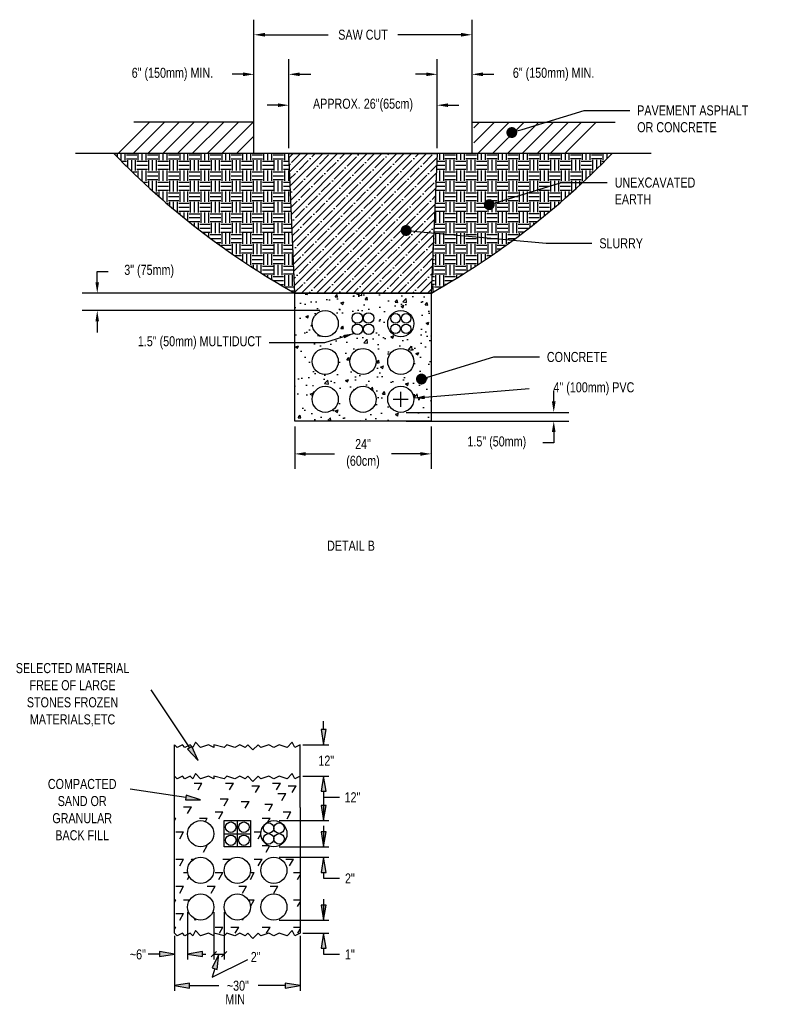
# Model space of a CAD drawing. Header units: inches. Extents: x -111 to 3768, y 2680 to 2775.
# Tile 3 of 25: x -101 to -92, y 2750 to 2762. Entities that reach past the tile are written whole.
import ezdxf
from ezdxf import colors
from ezdxf.entities.mleader import LeaderData, LeaderLine
from ezdxf.enums import TextEntityAlignment as Align
from ezdxf.math import Vec2, Vec3

# ---------------------------------------------------------------- set-up
doc = ezdxf.new("R2010")
doc.units = ezdxf.units.IN
doc.header["$LTSCALE"] = 0.5
doc.header["$MEASUREMENT"] = 0
doc.layers.add('Dimension', color=7, linetype='Continuous')
doc.styles.add('120', font='FSIMPLEX.SHX', dxfattribs={"width": 0.8, "height": 12})
doc.styles.add('SIMPLEX', font='fsimplex.shx')
doc.styles.get("Standard").update_dxf_attribs({"font": 'fsimplex.shx', "width": 0.8})
doc.dimstyles.get("Standard").update_dxf_attribs({"dimscale": 0, "dimtxt": 0.12, "dimasz": 0.13, "dimexe": 0.18, "dimexo": 0.0625, "dimgap": 0.09, "dimtad": 0, "dimtih": 1, "dimtoh": 1, "dimdec": 0, "dimzin": 0, "dimdsep": 46, "dimlunit": 4, "dimtxsty": 'Standard', "dimcen": 0.09, "dimadec": 0, "dimazin": 0, "dimtfac": 1, "dimtdec": 0, "dimtofl": 0, "dimtmove": 0, "dimatfit": 3, "dimfxl": 1, "dimtolj": 1, "dimtzin": 0, "dimarcsym": 0})

# ---------------------------------------------------------------- blocks, each defined once
blk = doc.blocks.new('_Dot')
at = {"color": 0, "linetype": 'ByBlock', "lineweight": -2}
blk.add_line((-0.5, 0), (-1, 0), dxfattribs=at)
at = {"color": 0, "linetype": 'ByBlock', "const_width": 0.5}
blk.add_lwpolyline([(-0.25, 0, 1), (0.25, 0, 1)], format="xyb", close=True, dxfattribs=at)
blk = doc.blocks.new('*D15')
at = {"layer": 'Defpoints', "color": 0, "transparency": 16777216}
for p in [(-100.278, 2758.52), (-97.555, 2758.52), (-97.555, 2758.312)]:
    blk.add_point(p, dxfattribs=at)
at = {"layer": 'Dimension', "color": 0, "lineweight": -2, "transparency": 16777216}
for p, q in [((-100.278, 2758.65), (-100.278, 2758.78)), ((-100.278, 2758.78), (-100.148, 2758.78)), ((-97.618, 2758.52), (-100.458, 2758.52)), ((-97.618, 2758.312), (-100.458, 2758.312)), ((-100.278, 2758.182), (-100.278, 2758.052))]:
    blk.add_line(p, q, dxfattribs=at)
at = {"layer": 'Dimension', "color": 0, "transparency": 16777216}
for points in [[(-100.3, 2758.65), (-100.257, 2758.65), (-100.278, 2758.52)], [(-100.3, 2758.182), (-100.257, 2758.182), (-100.278, 2758.312)]]:
    blk.add_solid(points, dxfattribs=at)
at = {"layer": 'Dimension', "color": 0, "transparency": 16777216, "insert": (-99.658, 2758.78), "char_height": 0.12, "attachment_point": 5}
blk.add_mtext('\\A1;3" (75mm)', dxfattribs=at)
blk = doc.blocks.new('*D16')
at = {"layer": 'Defpoints', "color": 0, "transparency": 16777216}
for p in [(-96.653, 2757.097), (-96.653, 2756.992), (-94.826, 2756.992)]:
    blk.add_point(p, dxfattribs=at)
at = {"layer": 'Dimension', "color": 0, "lineweight": -2, "transparency": 16777216}
for p, q in [((-94.826, 2757.227), (-94.826, 2757.357)), ((-96.59, 2757.097), (-94.646, 2757.097)), ((-96.59, 2756.992), (-94.646, 2756.992)), ((-94.826, 2756.862), (-94.826, 2756.732)), ((-94.826, 2756.732), (-94.956, 2756.732))]:
    blk.add_line(p, q, dxfattribs=at)
at = {"layer": 'Dimension', "color": 0, "transparency": 16777216}
for points in [[(-94.848, 2757.227), (-94.804, 2757.227), (-94.826, 2757.097)], [(-94.848, 2756.862), (-94.804, 2756.862), (-94.826, 2756.992)]]:
    blk.add_solid(points, dxfattribs=at)
at = {"layer": 'Dimension', "color": 0, "transparency": 16777216, "insert": (-95.506, 2756.732), "char_height": 0.12, "attachment_point": 5}
blk.add_mtext('\\A1;1.5" (50mm)', dxfattribs=at)
blk = doc.blocks.new('*D17')
at = {"color": 0, "lineweight": -2, "transparency": 16777216}
for p, q in [((-96.653, 2757.163), (-96.653, 2757.343)), ((-95.121, 2757.378), (-96.367, 2757.276)), ((-96.743, 2757.253), (-96.563, 2757.253))]:
    blk.add_line(p, q, dxfattribs=at)
at = {"color": 0, "transparency": 16777216}
blk.add_solid([(-96.369, 2757.298), (-96.365, 2757.255), (-96.497, 2757.266)], dxfattribs=at)
at = {"layer": 'Defpoints', "color": 0, "transparency": 16777216}
for p in [(-96.808, 2757.24), (-96.497, 2757.266)]:
    blk.add_point(p, dxfattribs=at)
at = {"color": 0, "transparency": 16777216, "insert": (-94.364, 2757.378), "char_height": 0.12, "attachment_point": 5}
blk.add_mtext('\\A1; 4" (100mm) PVC', dxfattribs=at)
blk = doc.blocks.new('*D18')
at = {"layer": 'Defpoints', "color": 0, "transparency": 16777216}
for p in [(-96.219, 2760.763), (-97.989, 2760.187), (-96.219, 2760.187)]:
    blk.add_point(p, dxfattribs=at)
at = {"layer": 'Dimension', "color": 0, "lineweight": -2, "transparency": 16777216}
for p, q in [((-97.989, 2760.249), (-97.989, 2760.943)), ((-96.219, 2760.249), (-96.219, 2760.943)), ((-98.119, 2760.763), (-98.249, 2760.763)), ((-96.089, 2760.763), (-95.959, 2760.763))]:
    blk.add_line(p, q, dxfattribs=at)
at = {"layer": 'Dimension', "color": 0, "transparency": 16777216}
for points in [[(-98.119, 2760.785), (-98.119, 2760.742), (-97.989, 2760.763)], [(-96.089, 2760.785), (-96.089, 2760.742), (-96.219, 2760.763)]]:
    blk.add_solid(points, dxfattribs=at)
at = {"layer": 'Dimension', "color": 0, "transparency": 16777216, "insert": (-97.104, 2760.763), "char_height": 0.12, "attachment_point": 5}
blk.add_mtext('\\A1;APPROX. 26"(65cm)', dxfattribs=at)
blk = doc.blocks.new('*D19')
at = {"layer": 'Defpoints', "color": 0, "transparency": 16777216}
for p in [(-97.92, 2756.992), (-96.288, 2756.992), (-97.92, 2756.601)]:
    blk.add_point(p, dxfattribs=at)
at = {"layer": 'Dimension', "color": 0, "lineweight": -2, "transparency": 16777216}
for p, q in [((-97.92, 2756.93), (-97.92, 2756.421)), ((-96.288, 2756.93), (-96.288, 2756.421)), ((-97.79, 2756.601), (-97.443, 2756.601)), ((-96.418, 2756.601), (-96.765, 2756.601))]:
    blk.add_line(p, q, dxfattribs=at)
at = {"layer": 'Dimension', "color": 0, "transparency": 16777216}
for points in [[(-97.79, 2756.622), (-97.79, 2756.579), (-97.92, 2756.601)], [(-96.418, 2756.622), (-96.418, 2756.579), (-96.288, 2756.601)]]:
    blk.add_solid(points, dxfattribs=at)
at = {"layer": 'Dimension', "color": 0, "transparency": 16777216, "insert": (-97.104, 2756.601), "char_height": 0.12, "attachment_point": 5}
blk.add_mtext('\\A1;24"\\P(60cm)', dxfattribs=at)
blk = doc.blocks.new('*D21')
at = {"layer": 'Defpoints', "color": 0, "transparency": 16777216}
for p in [(-97.989, 2761.132), (-98.406, 2760.187), (-97.989, 2760.187)]:
    blk.add_point(p, dxfattribs=at)
at = {"layer": 'Dimension', "color": 0, "lineweight": -2, "transparency": 16777216}
for p, q in [((-98.406, 2760.249), (-98.406, 2761.312)), ((-97.989, 2760.249), (-97.989, 2761.312)), ((-98.536, 2761.132), (-98.666, 2761.132)), ((-97.859, 2761.132), (-97.729, 2761.132))]:
    blk.add_line(p, q, dxfattribs=at)
at = {"layer": 'Dimension', "color": 0, "transparency": 16777216}
for points in [[(-98.536, 2761.154), (-98.536, 2761.11), (-98.406, 2761.132)], [(-97.859, 2761.154), (-97.859, 2761.11), (-97.989, 2761.132)]]:
    blk.add_solid(points, dxfattribs=at)
at = {"layer": 'Dimension', "color": 0, "transparency": 16777216, "insert": (-99.38, 2761.132), "char_height": 0.12, "attachment_point": 5}
blk.add_mtext('\\A1;6" (150mm) MIN.', dxfattribs=at)
blk = doc.blocks.new('*D22')
at = {"layer": 'Defpoints', "color": 0, "transparency": 16777216}
for p in [(-95.802, 2761.132), (-96.219, 2760.187), (-95.802, 2760.187)]:
    blk.add_point(p, dxfattribs=at)
at = {"layer": 'Dimension', "color": 0, "lineweight": -2, "transparency": 16777216}
for p, q in [((-96.219, 2760.249), (-96.219, 2761.312)), ((-95.802, 2760.249), (-95.802, 2761.312)), ((-96.349, 2761.132), (-96.479, 2761.132)), ((-95.672, 2761.132), (-95.542, 2761.132))]:
    blk.add_line(p, q, dxfattribs=at)
at = {"layer": 'Dimension', "color": 0, "transparency": 16777216}
for points in [[(-96.349, 2761.154), (-96.349, 2761.11), (-96.219, 2761.132)], [(-95.672, 2761.154), (-95.672, 2761.11), (-95.802, 2761.132)]]:
    blk.add_solid(points, dxfattribs=at)
at = {"layer": 'Dimension', "color": 0, "transparency": 16777216, "insert": (-94.828, 2761.132), "char_height": 0.12, "attachment_point": 5}
blk.add_mtext('\\A1;6" (150mm) MIN.', dxfattribs=at)
blk = doc.blocks.new('*D23')
at = {"layer": 'Defpoints', "color": 0, "transparency": 16777216}
for p in [(-95.802, 2761.604), (-98.406, 2760.187), (-95.802, 2760.187)]:
    blk.add_point(p, dxfattribs=at)
at = {"layer": 'Dimension', "color": 0, "lineweight": -2, "transparency": 16777216}
for p, q in [((-98.406, 2760.249), (-98.406, 2761.784)), ((-95.802, 2760.249), (-95.802, 2761.784)), ((-98.276, 2761.604), (-97.519, 2761.604)), ((-95.932, 2761.604), (-96.689, 2761.604))]:
    blk.add_line(p, q, dxfattribs=at)
at = {"layer": 'Dimension', "color": 0, "transparency": 16777216}
for points in [[(-98.276, 2761.626), (-98.276, 2761.582), (-98.406, 2761.604)], [(-95.932, 2761.626), (-95.932, 2761.582), (-95.802, 2761.604)]]:
    blk.add_solid(points, dxfattribs=at)
at = {"layer": 'Dimension', "color": 0, "transparency": 16777216, "insert": (-97.104, 2761.604), "char_height": 0.12, "attachment_point": 5}
blk.add_mtext('\\A1;SAW CUT', dxfattribs=at)

msp = doc.modelspace()

# ---------------------------------------------------------------- hatches: boundary and pattern name
h = msp.add_hatch()
h.set_pattern_fill('ANSI35', color=256, scale=0.5)
h.paths.add_polyline_path([(-97.989, 2760.187), (-96.219, 2760.187), (-96.288, 2758.52), (-97.92, 2758.52)])
h = msp.add_hatch()
h.set_pattern_fill('EARTH', color=256, scale=0.5)
h.paths.add_polyline_path([(-94.129, 2760.187), (-96.219, 2760.187), (-96.288, 2758.52, 0.072276)])
h.paths.add_polyline_path([(-95.627, 2759.567, -1), (-95.565, 2759.586, -1)], flags=16)
h = msp.add_hatch()
h.set_pattern_fill('AR-CONC', color=256, scale=0.05)
h.set_pattern_definition([(50, (0, -0.0868), (0.35863009, -0.031376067), [0.0375, -0.4125]), (355, (0, -0.0868), (-0.069375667, 0.376096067), [0.03, -0.33]), (100.451444, (0.0299, -0.08942), (0.289254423, 0.344719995), [0.031870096, -0.350571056]), (46.1842, (0, 0.0132), (0.533620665, -0.08275964), [0.05625, -0.61875]), (96.635635, (0.04447, 0.0063), (0.46733097, 0.4870593), [0.04780517, -0.52585688]), (351.184164, (0, 0.0132), (0.46733097, 0.4870593), [0.045, -0.495]), (21, (0.05, -0.0118), (0.298453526, -0.201309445), [0.0375, -0.4125]), (326, (0.05, -0.0118), (0.121657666, 0.362575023), [0.03, -0.33]), (71.451445, (0.07487, -0.02858), (0.42011119, 0.161265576), [0.031870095, -0.350571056]), (37.5, (0, -0.0868), (0.0060799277, 0.166446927), [0, -0.326, 0, -0.335, 0, -0.33125]), (7.5, (0, -0.0868), (0.131534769, 0.197205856), [0, -0.191, 0, -0.3185, 0, -0.12625]), (327.5, (-0.1115, -0.0868), (0.266911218, -0.011277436), [0, -0.125, 0, -0.39, 0, -0.5175]), (317.5, (-0.1615, -0.0868), (0.291593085, 0.050052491), [0, -0.1625, 0, -0.259, 0, -0.3675])])
h.paths.add_polyline_path([(-97.92, 2758.52), (-97.92, 2756.992), (-96.288, 2756.992), (-96.288, 2758.52)])
h.paths.add_polyline_path([(-97.399, 2758.156, -1), (-97.712, 2758.156, -1)], flags=16)
h.paths.add_polyline_path([(-97.109, 2758.223, -1), (-97.234, 2758.223, -1)], flags=16)
h.paths.add_polyline_path([(-97.11, 2758.089, -1), (-97.235, 2758.089, -1)], flags=16)
h.paths.add_polyline_path([(-96.974, 2758.223, -1), (-97.099, 2758.223, -1)], flags=16)
h.paths.add_polyline_path([(-96.973, 2758.089, -1), (-97.098, 2758.089, -1)], flags=16)
h.paths.add_polyline_path([(-97.399, 2757.704, -1), (-97.712, 2757.704, -1)], flags=16)
h.paths.add_polyline_path([(-96.948, 2757.704, -1), (-97.26, 2757.704, -1)], flags=16)
h.paths.add_polyline_path([(-96.496, 2758.156, -1), (-96.809, 2758.156, -1)], flags=16)
h.paths.add_polyline_path([(-96.659, 2758.219, -1), (-96.774, 2758.219, -1)], flags=0)
h.paths.add_polyline_path([(-96.659, 2758.094, -1), (-96.774, 2758.094, -1)], flags=0)
h.paths.add_polyline_path([(-96.532, 2758.219, -1), (-96.646, 2758.219, -1)], flags=0)
h.paths.add_polyline_path([(-96.532, 2758.094, -1), (-96.646, 2758.094, -1)], flags=0)
h.paths.add_polyline_path([(-96.496, 2757.704, -1), (-96.809, 2757.704, -1)], flags=16)
h.paths.add_polyline_path([(-97.399, 2757.253, -1), (-97.712, 2757.253, -1)], flags=16)
h.paths.add_polyline_path([(-96.948, 2757.253, -1), (-97.26, 2757.253, -1)], flags=16)
h.paths.add_polyline_path([(-96.496, 2757.253, -1), (-96.809, 2757.253, -1)], flags=16)
at = {"linetype": 'Continuous'}
for points in [[(-97.544, 2753.31), (-97.604, 2753.31), (-97.574, 2753.13)], [(-99.149, 2753.108), (-99.199, 2753.075), (-99.074, 2752.942)], [(-97.604, 2752.575), (-97.544, 2752.575), (-97.574, 2752.755)], [(-99.216, 2752.529), (-99.225, 2752.47), (-99.043, 2752.473)], [(-97.544, 2752.403), (-97.604, 2752.403), (-97.574, 2752.223)], [(-97.544, 2752.091), (-97.604, 2752.091), (-97.574, 2751.911)], [(-97.604, 2751.606), (-97.544, 2751.606), (-97.574, 2751.786)], [(-97.544, 2751.216), (-97.604, 2751.216), (-97.574, 2751.036)], [(-97.604, 2750.7), (-97.544, 2750.7), (-97.574, 2750.88)], [(-99.535, 2750.66), (-99.535, 2750.6), (-99.355, 2750.63)], [(-99.019, 2750.6), (-99.019, 2750.66), (-99.199, 2750.63)], [(-98.904, 2750.466), (-98.847, 2750.448), (-98.824, 2750.63)], [(-99.175, 2750.225), (-99.175, 2750.285), (-99.355, 2750.255)], [(-98.035, 2750.285), (-98.035, 2750.225), (-97.855, 2750.255)]]:
    msp.add_hatch(color=7, dxfattribs=at).paths.add_polyline_path(points)
at = {"layer": 'Dimension'}
h = msp.add_hatch(dxfattribs=at)
h.set_pattern_fill('EARTH', color=256, scale=0.5)
h.set_pattern_definition([(0, (9.69623, -0.75045), (0.125, 0.125), [0.125, -0.125]), (0, (9.69623, -0.70358), (0.125, 0.125), [0.125, -0.125]), (0, (9.69623, -0.6567), (0.125, 0.125), [0.125, -0.125]), (90, (9.71186, -0.64108), (-0.125, 0.125), [0.125, -0.125]), (90, (9.75873, -0.64108), (-0.125, 0.125), [0.125, -0.125]), (90, (9.80561, -0.64108), (-0.125, 0.125), [0.125, -0.125])])
h.paths.add_polyline_path([(-97.92, 2758.52), (-97.989, 2760.187), (-100.079, 2760.187, 0.072276)])

# ---------------------------------------------------------------- linework, layer by layer
for p, q in [((-100.027, 2760.187), (-99.652, 2760.562)), ((-99.85, 2760.187), (-99.475, 2760.562)), ((-98.406, 2760.562), (-99.841, 2760.562)), ((-99.673, 2760.187), (-99.298, 2760.562)), ((-99.496, 2760.187), (-99.121, 2760.562)), ((-99.32, 2760.187), (-98.945, 2760.562)), ((-99.143, 2760.187), (-98.768, 2760.562)), ((-98.966, 2760.187), (-98.591, 2760.562)), ((-98.789, 2760.187), (-98.414, 2760.562)), ((-98.406, 2760.187), (-98.406, 2760.562)), ((-95.781, 2760.492), (-95.711, 2760.562)), ((-95.781, 2760.315), (-95.534, 2760.562)), ((-95.732, 2760.187), (-95.357, 2760.562)), ((-95.556, 2760.187), (-95.181, 2760.562)), ((-95.379, 2760.187), (-95.004, 2760.562)), ((-95.202, 2760.187), (-94.827, 2760.562)), ((-95.025, 2760.187), (-94.65, 2760.562)), ((-94.869, 2760.187), (-94.494, 2760.562)), ((-94.693, 2760.187), (-94.318, 2760.562)), ((-98.613, 2760.187), (-98.406, 2760.393)), ((-93.664, 2760.187), (-100.539, 2760.187)), ((-99.174, 2753.092), (-99.636, 2753.786)), ((-97.574, 2753.31), (-97.574, 2753.411)), ((-99.355, 2752.38), (-99.355, 2753.13)), ((-99.324, 2753.098), (-99.355, 2753.13)), ((-99.261, 2753.13), (-99.324, 2753.098)), ((-99.23, 2753.098), (-99.261, 2753.13)), ((-99.168, 2753.13), (-99.23, 2753.098)), ((-99.136, 2753.098), (-99.168, 2753.13)), ((-99.105, 2753.161), (-99.136, 2753.098)), ((-99.043, 2753.098), (-99.105, 2753.161)), ((-98.949, 2753.13), (-99.043, 2753.098)), ((-98.886, 2753.098), (-98.949, 2753.13)), ((-98.761, 2753.098), (-98.886, 2753.13)), ((-98.886, 2753.13), (-98.886, 2753.098)), ((-98.73, 2753.13), (-98.761, 2753.098)), ((-98.636, 2753.098), (-98.73, 2753.13)), ((-98.574, 2753.13), (-98.636, 2753.098)), ((-98.511, 2753.098), (-98.574, 2753.13)), ((-98.48, 2753.13), (-98.511, 2753.098)), ((-98.418, 2753.067), (-98.48, 2753.13)), ((-98.355, 2753.13), (-98.418, 2753.067)), ((-98.324, 2753.098), (-98.355, 2753.13)), ((-98.23, 2753.13), (-98.324, 2753.098)), ((-98.168, 2753.098), (-98.23, 2753.13)), ((-98.105, 2753.13), (-98.168, 2753.098)), ((-98.011, 2753.098), (-98.105, 2753.13)), ((-97.949, 2753.161), (-98.011, 2753.098)), ((-97.918, 2753.098), (-97.949, 2753.161)), ((-97.855, 2753.13), (-97.918, 2753.098)), ((-97.855, 2752.38), (-97.855, 2753.13)), ((-97.824, 2753.13), (-97.511, 2753.13)), ((-99.324, 2752.723), (-99.355, 2752.755)), ((-99.261, 2752.755), (-99.324, 2752.723)), ((-99.23, 2752.723), (-99.261, 2752.755)), ((-99.168, 2752.755), (-99.23, 2752.723)), ((-99.136, 2752.723), (-99.168, 2752.755)), ((-99.105, 2752.786), (-99.136, 2752.723)), ((-99.043, 2752.723), (-99.105, 2752.786)), ((-98.949, 2752.755), (-99.043, 2752.723)), ((-98.886, 2752.723), (-98.949, 2752.755)), ((-98.886, 2752.755), (-98.886, 2752.723)), ((-98.761, 2752.723), (-98.886, 2752.755)), ((-98.73, 2752.755), (-98.761, 2752.723)), ((-98.636, 2752.723), (-98.73, 2752.755)), ((-98.574, 2752.755), (-98.636, 2752.723)), ((-98.511, 2752.723), (-98.574, 2752.755)), ((-98.48, 2752.755), (-98.511, 2752.723)), ((-98.418, 2752.692), (-98.48, 2752.755)), ((-98.355, 2752.755), (-98.418, 2752.692)), ((-98.324, 2752.723), (-98.355, 2752.755)), ((-98.23, 2752.755), (-98.324, 2752.723)), ((-98.168, 2752.723), (-98.23, 2752.755)), ((-98.105, 2752.755), (-98.168, 2752.723)), ((-98.011, 2752.723), (-98.105, 2752.755)), ((-97.949, 2752.786), (-98.011, 2752.723)), ((-97.918, 2752.723), (-97.949, 2752.786)), ((-97.855, 2752.755), (-97.918, 2752.723)), ((-97.824, 2752.755), (-97.511, 2752.755)), ((-99.221, 2752.5), (-99.886, 2752.598)), ((-99.121, 2752.671), (-99.027, 2752.671)), ((-99.074, 2752.59), (-99.027, 2752.671)), ((-98.746, 2752.671), (-98.652, 2752.671)), ((-98.699, 2752.59), (-98.652, 2752.671)), ((-98.433, 2752.64), (-98.339, 2752.64)), ((-98.386, 2752.559), (-98.339, 2752.64)), ((-98.183, 2752.671), (-98.089, 2752.671)), ((-98.136, 2752.59), (-98.089, 2752.671)), ((-97.996, 2752.64), (-97.902, 2752.64)), ((-97.949, 2752.559), (-97.902, 2752.64)), ((-98.808, 2752.484), (-98.714, 2752.484)), ((-98.761, 2752.402), (-98.714, 2752.484)), ((-98.121, 2752.546), (-98.027, 2752.546)), ((-98.074, 2752.465), (-98.027, 2752.546)), ((-97.574, 2752.575), (-97.574, 2752.223)), ((-97.574, 2752.505), (-97.386, 2752.505)), ((-99.355, 2750.88), (-99.355, 2752.38)), ((-99.246, 2752.39), (-99.152, 2752.39)), ((-99.199, 2752.309), (-99.152, 2752.39)), ((-98.558, 2752.452), (-98.464, 2752.452)), ((-98.511, 2752.371), (-98.464, 2752.452)), ((-98.277, 2752.421), (-98.183, 2752.421)), ((-98.23, 2752.34), (-98.183, 2752.421)), ((-97.855, 2752.38), (-97.855, 2750.88)), ((-99.355, 2752.252), (-99.339, 2752.252)), ((-99.355, 2752.225), (-99.339, 2752.252)), ((-99.058, 2752.252), (-98.964, 2752.252)), ((-98.987, 2752.213), (-98.964, 2752.252)), ((-98.871, 2752.327), (-98.777, 2752.327)), ((-98.824, 2752.246), (-98.777, 2752.327)), ((-98.308, 2752.252), (-98.214, 2752.252)), ((-98.242, 2752.204), (-98.214, 2752.252)), ((-98.058, 2752.327), (-97.964, 2752.327)), ((-98.011, 2752.246), (-97.964, 2752.327)), ((-98.761, 2752.223), (-98.449, 2752.223)), ((-98.761, 2751.911), (-98.761, 2752.223)), ((-98.605, 2752.223), (-98.605, 2751.911)), ((-98.449, 2752.223), (-98.449, 2751.911)), ((-98.105, 2752.223), (-97.511, 2752.223)), ((-97.574, 2752.161), (-97.574, 2751.911)), ((-99.339, 2752.09), (-99.246, 2752.09)), ((-99.293, 2752.008), (-99.246, 2752.09)), ((-98.761, 2752.067), (-98.449, 2752.067)), ((-98.402, 2752.09), (-98.322, 2752.09)), ((-98.355, 2752.008), (-98.324, 2752.063)), ((-99.011, 2751.846), (-98.964, 2751.927)), ((-98.449, 2751.911), (-98.761, 2751.911)), ((-98.308, 2751.927), (-98.237, 2751.927)), ((-98.261, 2751.846), (-98.219, 2751.919)), ((-98.105, 2751.911), (-97.511, 2751.911)), ((-99.339, 2751.765), (-99.246, 2751.765)), ((-99.293, 2751.684), (-99.246, 2751.765)), ((-99.152, 2751.765), (-99.121, 2751.765)), ((-99.143, 2751.749), (-99.152, 2751.765)), ((-98.777, 2751.765), (-98.683, 2751.765)), ((-98.683, 2751.765), (-98.683, 2751.765)), ((-98.402, 2751.765), (-98.308, 2751.765)), ((-98.355, 2751.684), (-98.308, 2751.765)), ((-98.105, 2751.786), (-97.511, 2751.786)), ((-98.027, 2751.765), (-97.933, 2751.765)), ((-97.98, 2751.684), (-97.933, 2751.765)), ((-99.246, 2751.603), (-99.196, 2751.603)), ((-99.199, 2751.521), (-99.18, 2751.555)), ((-98.871, 2751.603), (-98.777, 2751.603)), ((-98.824, 2751.521), (-98.777, 2751.603)), ((-98.451, 2751.603), (-98.402, 2751.603)), ((-98.449, 2751.521), (-98.402, 2751.603)), ((-97.933, 2751.603), (-97.855, 2751.603)), ((-97.886, 2751.521), (-97.855, 2751.575)), ((-97.574, 2751.606), (-97.574, 2751.536)), ((-97.574, 2751.536), (-97.386, 2751.536)), ((-99.339, 2751.44), (-99.246, 2751.44)), ((-99.293, 2751.359), (-99.246, 2751.44)), ((-98.964, 2751.44), (-98.871, 2751.44)), ((-98.918, 2751.359), (-98.871, 2751.44)), ((-98.589, 2751.44), (-98.496, 2751.44)), ((-98.543, 2751.359), (-98.496, 2751.44)), ((-98.214, 2751.44), (-98.121, 2751.44)), ((-98.168, 2751.359), (-98.121, 2751.44)), ((-97.574, 2751.286), (-97.574, 2751.036)), ((-99.355, 2751.278), (-99.339, 2751.278)), ((-99.355, 2751.251), (-99.339, 2751.278)), ((-99.246, 2751.278), (-99.173, 2751.278)), ((-99.199, 2751.197), (-99.199, 2751.197)), ((-98.474, 2751.278), (-98.402, 2751.278)), ((-98.449, 2751.197), (-98.402, 2751.278)), ((-98.449, 2751.197), (-98.449, 2751.197)), ((-98.308, 2751.278), (-98.298, 2751.278)), ((-98.303, 2751.269), (-98.308, 2751.278)), ((-98.037, 2751.278), (-98.027, 2751.278)), ((-98.032, 2751.269), (-98.027, 2751.278)), ((-97.933, 2751.278), (-97.855, 2751.278)), ((-97.886, 2751.197), (-97.855, 2751.251)), ((-99.339, 2751.115), (-99.246, 2751.115)), ((-99.293, 2751.034), (-99.246, 2751.115)), ((-99.199, 2751.13), (-99.199, 2750.567)), ((-99.105, 2751.034), (-99.117, 2751.055)), ((-98.886, 2751.13), (-98.886, 2750.567)), ((-98.761, 2751.13), (-98.761, 2750.567)), ((-98.543, 2751.034), (-98.531, 2751.055)), ((-99.355, 2750.953), (-99.339, 2750.953)), ((-99.355, 2750.926), (-99.339, 2750.953)), ((-99.105, 2751.034), (-99.098, 2751.046)), ((-98.871, 2750.953), (-98.777, 2750.953)), ((-98.819, 2750.88), (-98.777, 2750.953)), ((-98.683, 2750.953), (-98.589, 2750.953)), ((-98.632, 2750.88), (-98.589, 2750.953)), ((-98.543, 2751.034), (-98.549, 2751.046)), ((-98.308, 2750.953), (-98.214, 2750.953)), ((-98.257, 2750.88), (-98.214, 2750.953)), ((-98.105, 2751.036), (-97.511, 2751.036)), ((-97.933, 2750.953), (-97.855, 2750.953)), ((-99.324, 2750.848), (-99.355, 2750.88)), ((-99.355, 2750.848), (-99.355, 2750.192)), ((-99.261, 2750.88), (-99.324, 2750.848)), ((-99.23, 2750.848), (-99.261, 2750.88)), ((-99.168, 2750.88), (-99.23, 2750.848)), ((-99.136, 2750.848), (-99.168, 2750.88)), ((-99.105, 2750.911), (-99.136, 2750.848)), ((-99.043, 2750.848), (-99.105, 2750.911)), ((-98.949, 2750.88), (-99.043, 2750.848)), ((-98.886, 2750.848), (-98.949, 2750.88)), ((-98.886, 2750.88), (-98.886, 2750.848)), ((-98.761, 2750.848), (-98.886, 2750.88)), ((-98.73, 2750.88), (-98.761, 2750.848)), ((-98.636, 2750.848), (-98.73, 2750.88)), ((-98.574, 2750.88), (-98.636, 2750.848)), ((-98.511, 2750.848), (-98.574, 2750.88)), ((-98.48, 2750.88), (-98.511, 2750.848)), ((-98.418, 2750.817), (-98.48, 2750.88)), ((-98.355, 2750.88), (-98.418, 2750.817)), ((-98.324, 2750.848), (-98.355, 2750.88)), ((-98.23, 2750.88), (-98.324, 2750.848)), ((-98.168, 2750.848), (-98.23, 2750.88)), ((-98.105, 2750.88), (-98.168, 2750.848)), ((-98.011, 2750.848), (-98.105, 2750.88)), ((-97.949, 2750.911), (-98.011, 2750.848)), ((-97.918, 2750.848), (-97.949, 2750.911)), ((-97.855, 2750.88), (-97.918, 2750.848)), ((-97.882, 2750.88), (-97.855, 2750.926)), ((-97.855, 2750.848), (-97.855, 2750.192)), ((-97.824, 2750.88), (-97.511, 2750.88)), ((-97.574, 2750.7), (-97.574, 2750.63)), ((-99.535, 2750.63), (-99.668, 2750.63)), ((-99.019, 2750.63), (-98.98, 2750.63)), ((-98.855, 2750.661), (-98.918, 2750.598)), ((-98.886, 2750.63), (-98.761, 2750.63)), ((-98.73, 2750.661), (-98.793, 2750.598)), ((-97.574, 2750.63), (-97.386, 2750.63)), ((-98.906, 2750.355), (-98.48, 2750.567)), ((-98.875, 2750.457), (-98.906, 2750.355)), ((-99.175, 2750.255), (-98.824, 2750.255)), ((-98.035, 2750.255), (-98.355, 2750.255))]:
    msp.add_line(p, q)
for points in [[(-95.802, 2760.187), (-95.802, 2760.562), (-94.093, 2760.562)], [(-97.989, 2760.187), (-96.219, 2760.187), (-96.288, 2758.52), (-97.92, 2758.52), (-97.989, 2760.187)]]:
    msp.add_lwpolyline(points)
msp.add_lwpolyline([(-97.92, 2758.52), (-96.288, 2758.52), (-96.288, 2756.992), (-97.92, 2756.992)], close=True)
at = {"linetype": 'Continuous'}
for points in [[(-97.544, 2753.31), (-97.604, 2753.31), (-97.574, 2753.13)], [(-99.149, 2753.108), (-99.199, 2753.075), (-99.074, 2752.942)], [(-97.604, 2752.575), (-97.544, 2752.575), (-97.574, 2752.755)], [(-99.216, 2752.529), (-99.225, 2752.47), (-99.043, 2752.473)], [(-97.544, 2752.403), (-97.604, 2752.403), (-97.574, 2752.223)], [(-97.544, 2752.091), (-97.604, 2752.091), (-97.574, 2751.911)], [(-97.604, 2751.606), (-97.544, 2751.606), (-97.574, 2751.786)], [(-97.544, 2751.216), (-97.604, 2751.216), (-97.574, 2751.036)], [(-97.604, 2750.7), (-97.544, 2750.7), (-97.574, 2750.88)], [(-99.535, 2750.66), (-99.535, 2750.6), (-99.355, 2750.63)], [(-99.019, 2750.6), (-99.019, 2750.66), (-99.199, 2750.63)], [(-98.904, 2750.466), (-98.847, 2750.448), (-98.824, 2750.63)], [(-99.175, 2750.225), (-99.175, 2750.285), (-99.355, 2750.255)], [(-98.035, 2750.285), (-98.035, 2750.225), (-97.855, 2750.255)]]:
    msp.add_lwpolyline(points, close=True, dxfattribs=at)
for centre, radius in [((-97.555, 2758.156), 0.156), ((-97.172, 2758.223), 0.0625), ((-97.037, 2758.223), 0.0625), ((-96.653, 2758.156), 0.156), ((-96.716, 2758.219), 0.0573), ((-96.589, 2758.219), 0.0573), ((-97.172, 2758.089), 0.0625), ((-97.036, 2758.089), 0.0625), ((-96.716, 2758.094), 0.0573), ((-96.589, 2758.094), 0.0573), ((-97.555, 2757.704), 0.156), ((-97.104, 2757.704), 0.156), ((-96.653, 2757.704), 0.156), ((-97.555, 2757.253), 0.156), ((-97.104, 2757.253), 0.156), ((-96.653, 2757.253), 0.156), ((-99.043, 2752.067), 0.156), ((-98.683, 2752.145), 0.0625), ((-98.527, 2752.145), 0.0625), ((-98.168, 2752.067), 0.156), ((-98.232, 2752.134), 0.0625), ((-98.106, 2752.134), 0.0625), ((-98.683, 2751.989), 0.0625), ((-98.527, 2751.989), 0.0625), ((-98.232, 2752.006), 0.0625), ((-98.106, 2752.006), 0.0625), ((-99.043, 2751.63), 0.156), ((-98.605, 2751.63), 0.156), ((-98.168, 2751.63), 0.156), ((-99.043, 2751.192), 0.156), ((-98.605, 2751.192), 0.156), ((-98.168, 2751.192), 0.156)]:
    msp.add_circle(centre, radius)
at = {"layer": 'Dimension'}
for centre, start, end in [((-93.265, 2766.782), 224.0649, 240.6006), ((-100.943, 2766.782), 299.3994, 315.9351)]:
    msp.add_arc(centre, 9.483, start, end, dxfattribs=at)

# ---------------------------------------------------------------- texts
at = {"style": '120', "width": 0.8}
msp.add_text('DETAIL B', height=0.12, dxfattribs=at).set_placement((-97.533, 2755.445))
at = {"style": 'SIMPLEX', "width": 0.8}
for s, p in [('SELECTED MATERIAL', (-100.573, 2753.984)), ('FREE OF LARGE', (-100.573, 2753.78)), ('STONES FROZEN', (-100.573, 2753.576)), ('MATERIALS,ETC', (-100.573, 2753.372)), ('12"', (-97.543, 2752.88)), ('COMPACTED', (-100.458, 2752.601)), ('SAND OR', (-100.458, 2752.397)), ('12"', (-97.23, 2752.442)), ('GRANULAR', (-100.458, 2752.193)), ('BACK FILL', (-100.458, 2751.989)), ('2"', (-97.261, 2751.473)), ('~6"', (-99.793, 2750.567)), ('2"', (-98.386, 2750.536)), ('1"', (-97.261, 2750.567)), ('~30"', (-98.599, 2750.193)), ('MIN', (-98.631, 2750.031))]:
    msp.add_text(s, height=0.12, dxfattribs=at).set_placement(p, align=Align.CENTER)
at = {"layer": 'Dimension', "insert": (-98.314, 2757.928), "char_height": 0.12, "attachment_point": 6}
msp.add_mtext('\\A1;1.5" (50mm) MULTIDUCT', dxfattribs=at)

# ---------------------------------------------------------------- dimensions: what is measured, and where the dimension line sits
dim = msp.add_diameter_dim_2p(p1=(-96.808, 2757.24), p2=(-96.497, 2757.266), text=' 4" (100mm) PVC', dimstyle='Standard', override={"dimscale": 1})
dim.commit()
dim.dimension.update_dxf_attribs({"geometry": '*D17', "text_midpoint": (-95.121, 2757.378), "dimtype": 163})
at = {"layer": 'Dimension'}
for base, p1, p2, text, picture, middle in [((-95.802, 2761.604), (-98.406, 2760.187), (-95.802, 2760.187), 'SAW CUT', '*D23', (-97.104, 2761.604)), ((-96.219, 2760.763), (-97.989, 2760.187), (-96.219, 2760.187), 'APPROX. 26"(65cm)', '*D18', (-97.104, 2760.763)), ((-97.92, 2756.601), (-96.288, 2756.992), (-97.92, 2756.992), '24"\\P(60cm)', '*D19', (-97.104, 2756.601))]:
    dim = msp.add_linear_dim(base=base, p1=p1, p2=p2, text=text, dimstyle='Standard', override={"dimscale": 1}, dxfattribs=at)
    dim.commit()
    dim.dimension.update_dxf_attribs({"geometry": picture, "text_midpoint": middle})
for base, p1, p2, picture, middle in [((-97.989, 2761.132), (-98.406, 2760.187), (-97.989, 2760.187), '*D21', (-99.38, 2761.132)), ((-95.802, 2761.132), (-96.219, 2760.187), (-95.802, 2760.187), '*D22', (-94.828, 2761.132))]:
    dim = msp.add_linear_dim(base=base, p1=p1, p2=p2, text='6" (150mm) MIN.', dimstyle='Standard', override={"dimscale": 1}, dxfattribs=at)
    dim.commit()
    dim.dimension.update_dxf_attribs({"geometry": picture, "text_midpoint": middle, "dimtype": 160})
dim = msp.add_linear_dim(base=(-100.278, 2758.52), p1=(-97.555, 2758.312), p2=(-97.555, 2758.52), angle=90, text='3" (75mm)', dimstyle='Standard', override={"dimscale": 1}, dxfattribs=at)
dim.commit()
dim.dimension.update_dxf_attribs({"geometry": '*D15', "text_midpoint": (-99.658, 2758.78)})
dim = msp.add_linear_dim(base=(-94.826, 2756.992), p1=(-96.653, 2757.097), p2=(-96.653, 2756.992), angle=90, text='1.5" (50mm)', dimstyle='Standard', override={"dimscale": 1}, dxfattribs=at)
dim.commit()
dim.dimension.update_dxf_attribs({"geometry": '*D16', "text_midpoint": (-95.506, 2756.732), "dimtype": 160})

# ---------------------------------------------------------------- leaders
ml = msp.add_multileader_mtext('Standard')
ml.set_content('PAVEMENT ASPHALT\\POR CONCRETE', color=256)
ml.set_leader_properties(color=256, linetype='ByLayer', lineweight=-1)
ml.set_arrow_properties(name='DOT')
ml.build(insert=Vec2(0, 0))
ml.multileader.update_dxf_attribs({"text_right_attachment_type": 6, "dogleg_length": 0.36, "arrow_head_size": 0.13})
ctx = ml.context
ctx.base_point, ctx.char_height, ctx.arrow_head_size, ctx.landing_gap_size, ctx.plane_origin = Vec3(-93.919, 2760.701), 0.12, 0.13, 0.09, Vec3(-95.327, 2760.97)
ctx.right_attachment = 6
notes = []
notes.append((ctx, [(0, (1, 1, 0), (-94.279, 2760.701), (1, 0), 0.36, [(0, [(-95.327, 2760.437), (-94.463, 2760.701)], 0, [])])]))
ctx.mtext.insert, ctx.mtext.flow_direction = Vec3(-93.829, 2760.761), 5
ml = msp.add_multileader_mtext('Standard')
ml.set_content('UNEXCAVATED \\PEARTH', color=256)
ml.set_leader_properties(color=256, linetype='ByLayer', lineweight=-1)
ml.set_arrow_properties(name='DOT')
ml.build(insert=Vec2(0, 0))
ml.multileader.update_dxf_attribs({"text_right_attachment_type": 6, "dogleg_length": 0.36, "arrow_head_size": 0.13})
ctx = ml.context
ctx.base_point, ctx.char_height, ctx.arrow_head_size, ctx.landing_gap_size, ctx.plane_origin = Vec3(-94.188, 2759.84), 0.12, 0.13, 0.09, Vec3(-95.596, 2760.109)
ctx.right_attachment = 6
notes.append((ctx, [(0, (1, 1, 0), (-94.548, 2759.84), (1, 0), 0.36, [(0, [(-95.596, 2759.576), (-94.732, 2759.84)], 0, [])])]))
ctx.mtext.insert, ctx.mtext.flow_direction = Vec3(-94.098, 2759.9), 5
ml = msp.add_multileader_mtext('Standard')
ml.set_content('SLURRY', color=256)
ml.set_leader_properties(color=256, linetype='ByLayer', lineweight=-1)
ml.set_arrow_properties(name='DOT')
ml.build(insert=Vec2(0, 0))
ml.multileader.update_dxf_attribs({"text_right_attachment_type": 6, "dogleg_length": 0.36, "arrow_head_size": 0.13})
ctx = ml.context
ctx.base_point, ctx.char_height, ctx.arrow_head_size, ctx.landing_gap_size, ctx.plane_origin = Vec3(-94.371, 2759.115), 0.12, 0.13, 0.09, Vec3(-95.779, 2759.384)
ctx.right_attachment = 6
notes.append((ctx, [(0, (1, 1, 0), (-94.731, 2759.115), (1, 0), 0.36, [(0, [(-96.589, 2759.268), (-94.915, 2759.115)], 0, [])])]))
ctx.mtext.insert, ctx.mtext.flow_direction = Vec3(-94.281, 2759.175), 5
ml = msp.add_multileader_mtext('Standard')
ml.set_content('CONCRETE', color=256)
ml.set_leader_properties(color=256, linetype='ByLayer', lineweight=-1)
ml.set_arrow_properties(name='DOT')
ml.build(insert=Vec2(0, 0))
ml.multileader.update_dxf_attribs({"text_right_attachment_type": 6, "dogleg_length": 0.36, "arrow_head_size": 0.13})
ctx = ml.context
ctx.base_point, ctx.char_height, ctx.arrow_head_size, ctx.landing_gap_size, ctx.plane_origin = Vec3(-94.998, 2757.758), 0.12, 0.13, 0.09, Vec3(-96.406, 2758.027)
ctx.right_attachment = 6
notes.append((ctx, [(0, (1, 1, 0), (-95.358, 2757.758), (1, 0), 0.36, [(0, [(-96.406, 2757.494), (-95.542, 2757.758)], 0, [])])]))
ctx.mtext.insert, ctx.mtext.flow_direction = Vec3(-94.908, 2757.818), 5
at = {"layer": 'Dimension', "annotation_type": 0, "has_hookline": 1, "hookline_direction": 1, "text_width": 1.801}
msp.add_leader([(-97.21, 2758.039), (-97.564, 2757.928), (-98.224, 2757.928)], dimstyle='Standard', override={"dimscale": 1}, dxfattribs=at)
for ctx, leaders in notes:
    for number, flags, end, landing, length, lines in leaders:
        leader = LeaderData()
        leader.index, (leader.has_last_leader_line, leader.has_dogleg_vector, leader.attachment_direction) = number, flags
        leader.last_leader_point, leader.dogleg_vector, leader.dogleg_length = Vec3(end), Vec3(landing), length
        for number, points, colour, breaks in lines:
            line = LeaderLine()
            line.index, line.vertices, line.color, line.breaks = number, Vec3.list(points), colors.encode_raw_color(colour), breaks
            leader.lines.append(line)
        ctx.leaders.append(leader)

doc.saveas('drawing.dxf')
